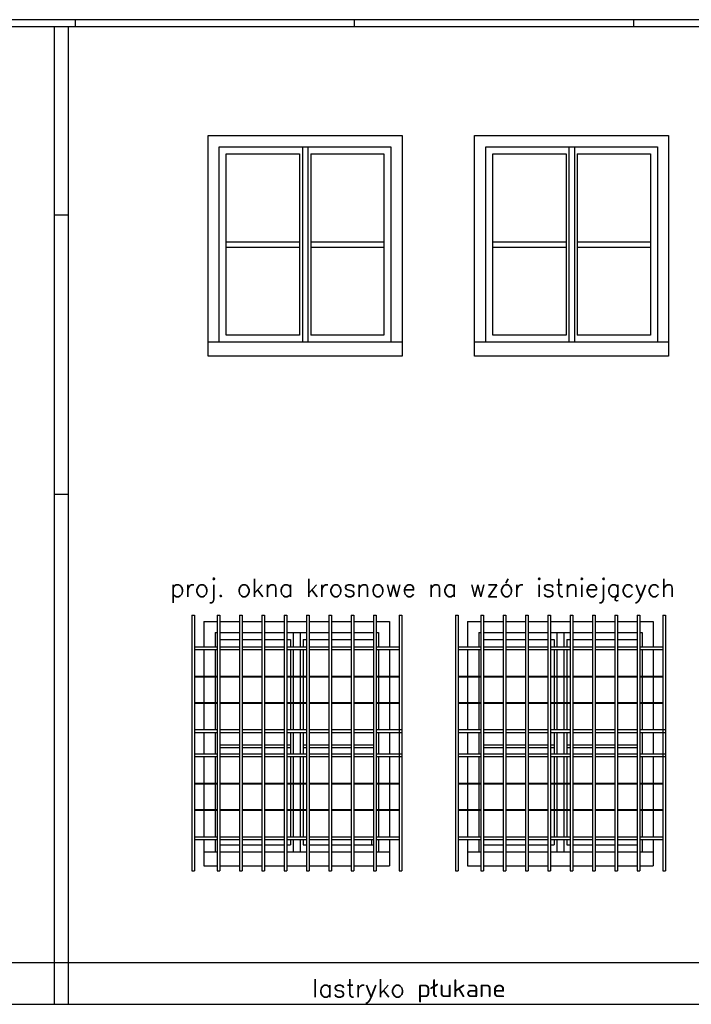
# Model space of a CAD drawing. Header units: millimetres. Extents: x 11979 to 23691, y 12825 to 41978.
# Tile 48 of 256: x 20392 to 20874, y 19459 to 20164. Entities that reach past the tile are written whole.
import ezdxf
from ezdxf.enums import TextEntityAlignment as Align

# ---------------------------------------------------------------- set-up
doc = ezdxf.new("R2010")
doc.units = ezdxf.units.MM
for name, color, linetype in [('-LI-WIDOK', 2, 'Continuous'), ('-TABELKA', 2, 'Continuous'), ('PROJEKTOWANE', 5, 'Continuous')]:
    doc.layers.add(name, color=color, linetype=linetype)
doc.styles.add('SIMPLEX', font='simplex')

msp = doc.modelspace()

# ---------------------------------------------------------------- linework, layer by layer
at = {"layer": '-LI-WIDOK'}
for p, q in [((20527.33, 20080.82), (20666.33, 20080.82)), ((20527.33, 19922.82), (20527.33, 20080.82)), ((20666.33, 20080.82), (20666.33, 19922.82)), ((20718.33, 20080.82), (20857.33, 20080.82)), ((20718.33, 19922.82), (20718.33, 20080.82)), ((20857.33, 20080.82), (20857.33, 19922.82)), ((20535.33, 20072.82), (20658.33, 20072.82)), ((20535.33, 19932.82), (20535.33, 20072.82)), ((20658.33, 20072.82), (20658.33, 19932.82)), ((20726.33, 20072.82), (20849.33, 20072.82)), ((20726.33, 19932.82), (20726.33, 20072.82)), ((20849.33, 20072.82), (20849.33, 19932.82)), ((20666.33, 19932.82), (20527.33, 19932.82)), ((20857.33, 19932.82), (20718.33, 19932.82)), ((20666.33, 19922.82), (20527.33, 19922.82)), ((20857.33, 19922.82), (20718.33, 19922.82)), ((20524.33, 19732.81), (20533.76, 19732.81)), ((20524.33, 19732.81), (20524.33, 19714.7)), ((20535.76, 19732.81), (20549.76, 19732.81)), ((20551.76, 19732.81), (20565.76, 19732.81)), ((20567.76, 19732.81), (20581.76, 19732.81)), ((20583.76, 19732.81), (20597.76, 19732.81)), ((20599.76, 19732.81), (20613.76, 19732.81)), ((20615.76, 19732.81), (20629.76, 19732.81)), ((20631.76, 19732.81), (20645.76, 19732.81)), ((20647.76, 19732.81), (20657.33, 19732.81)), ((20657.33, 19732.81), (20657.33, 19714.7)), ((20713.33, 19732.81), (20722.76, 19732.81)), ((20713.33, 19732.81), (20713.33, 19714.7)), ((20724.76, 19732.81), (20738.76, 19732.81)), ((20740.76, 19732.81), (20754.76, 19732.81)), ((20756.76, 19732.81), (20770.76, 19732.81)), ((20772.76, 19732.81), (20786.76, 19732.81)), ((20788.76, 19732.81), (20802.76, 19732.81)), ((20804.76, 19732.81), (20818.76, 19732.81)), ((20820.76, 19732.81), (20834.76, 19732.81)), ((20836.76, 19732.81), (20846.33, 19732.81)), ((20846.33, 19732.81), (20846.33, 19714.7)), ((20532.33, 19724.81), (20533.76, 19724.81)), ((20532.33, 19724.81), (20532.33, 19714.7)), ((20535.76, 19724.81), (20549.76, 19724.81)), ((20551.76, 19724.81), (20565.76, 19724.81)), ((20567.76, 19724.81), (20581.76, 19724.81)), ((20583.76, 19724.81), (20597.76, 19724.81)), ((20599.76, 19724.81), (20613.76, 19724.81)), ((20615.76, 19724.81), (20629.76, 19724.81)), ((20631.76, 19724.81), (20645.76, 19724.81)), ((20647.76, 19724.81), (20649.33, 19724.81)), ((20649.33, 19724.81), (20649.33, 19714.7)), ((20721.33, 19724.81), (20722.76, 19724.81)), ((20721.33, 19724.81), (20721.33, 19714.7)), ((20724.76, 19724.81), (20738.76, 19724.81)), ((20740.76, 19724.81), (20754.76, 19724.81)), ((20756.76, 19724.81), (20770.76, 19724.81)), ((20772.76, 19724.81), (20786.76, 19724.81)), ((20788.76, 19724.81), (20802.76, 19724.81)), ((20804.76, 19724.81), (20818.76, 19724.81)), ((20820.76, 19724.81), (20834.76, 19724.81)), ((20836.76, 19724.81), (20838.33, 19724.81)), ((20838.33, 19724.81), (20838.33, 19714.7)), ((20524.33, 19712.7), (20524.33, 19693.7)), ((20532.33, 19712.7), (20532.33, 19693.7)), ((20649.33, 19712.7), (20649.33, 19693.7)), ((20657.33, 19712.7), (20657.33, 19693.7)), ((20713.33, 19712.7), (20713.33, 19693.7)), ((20721.33, 19712.7), (20721.33, 19693.7)), ((20838.33, 19712.7), (20838.33, 19693.7)), ((20846.33, 19712.7), (20846.33, 19693.7)), ((20524.33, 19693.2), (20524.33, 19674.85)), ((20532.33, 19693.2), (20532.33, 19674.85)), ((20649.33, 19693.2), (20649.33, 19674.85)), ((20657.33, 19693.2), (20657.33, 19674.85)), ((20713.33, 19693.2), (20713.33, 19674.85)), ((20721.33, 19693.2), (20721.33, 19674.85)), ((20838.33, 19693.2), (20838.33, 19674.85)), ((20846.33, 19693.2), (20846.33, 19674.85)), ((20524.33, 19674.35), (20524.33, 19655.35)), ((20532.33, 19674.35), (20532.33, 19655.35)), ((20649.33, 19674.35), (20649.33, 19655.35)), ((20657.33, 19674.35), (20657.33, 19655.35)), ((20713.33, 19674.35), (20713.33, 19655.35)), ((20721.33, 19674.35), (20721.33, 19655.35)), ((20838.33, 19674.35), (20838.33, 19655.35)), ((20846.33, 19674.35), (20846.33, 19655.35)), ((20524.33, 19653.35), (20524.33, 19638)), ((20532.33, 19653.35), (20532.33, 19638)), ((20649.33, 19653.35), (20649.33, 19638)), ((20657.33, 19653.35), (20657.33, 19638)), ((20713.33, 19653.35), (20713.33, 19638)), ((20721.33, 19653.35), (20721.33, 19638)), ((20838.33, 19653.35), (20838.33, 19638)), ((20846.33, 19653.35), (20846.33, 19638)), ((20524.33, 19636), (20524.33, 19617)), ((20532.33, 19636), (20532.33, 19617)), ((20649.33, 19636), (20649.33, 19617)), ((20657.33, 19636), (20657.33, 19617)), ((20713.33, 19636), (20713.33, 19617)), ((20721.33, 19636), (20721.33, 19617)), ((20838.33, 19636), (20838.33, 19617)), ((20846.33, 19636), (20846.33, 19617)), ((20524.33, 19616.5), (20524.33, 19598.15)), ((20532.33, 19616.5), (20532.33, 19598.15)), ((20649.33, 19616.5), (20649.33, 19598.15)), ((20657.33, 19616.5), (20657.33, 19598.15)), ((20713.33, 19616.5), (20713.33, 19598.15)), ((20721.33, 19616.5), (20721.33, 19598.15)), ((20838.33, 19616.5), (20838.33, 19598.15)), ((20846.33, 19616.5), (20846.33, 19598.15)), ((20524.33, 19597.65), (20524.33, 19578.65)), ((20532.33, 19597.65), (20532.33, 19578.65)), ((20649.33, 19597.65), (20649.33, 19578.65)), ((20657.33, 19597.65), (20657.33, 19578.65)), ((20713.33, 19597.65), (20713.33, 19578.65)), ((20721.33, 19597.65), (20721.33, 19578.65)), ((20838.33, 19597.65), (20838.33, 19578.65)), ((20846.33, 19597.65), (20846.33, 19578.65)), ((20524.33, 19576.65), (20524.33, 19567.81)), ((20532.33, 19576.65), (20532.33, 19567.81)), ((20644.33, 19576.65), (20644.33, 19572.81)), ((20649.33, 19576.65), (20649.33, 19567.81)), ((20657.33, 19576.65), (20657.33, 19567.81)), ((20713.33, 19576.65), (20713.33, 19567.81)), ((20721.33, 19576.65), (20721.33, 19567.81)), ((20838.33, 19576.65), (20838.33, 19567.81)), ((20846.33, 19576.65), (20846.33, 19567.81)), ((20524.33, 19567.81), (20533.76, 19567.81)), ((20524.33, 19567.81), (20524.33, 19557.81)), ((20535.76, 19567.81), (20549.76, 19567.81)), ((20551.76, 19567.81), (20565.76, 19567.81)), ((20567.76, 19567.81), (20581.76, 19567.81)), ((20583.76, 19567.81), (20597.76, 19567.81)), ((20599.76, 19567.81), (20613.76, 19567.81)), ((20615.76, 19567.81), (20629.76, 19567.81)), ((20631.76, 19567.81), (20645.76, 19567.81)), ((20647.76, 19567.81), (20657.33, 19567.81)), ((20657.33, 19567.81), (20657.33, 19557.81)), ((20713.33, 19567.81), (20722.76, 19567.81)), ((20713.33, 19567.81), (20713.33, 19557.81)), ((20724.76, 19567.81), (20738.76, 19567.81)), ((20740.76, 19567.81), (20754.76, 19567.81)), ((20756.76, 19567.81), (20770.76, 19567.81)), ((20772.76, 19567.81), (20786.76, 19567.81)), ((20788.76, 19567.81), (20802.76, 19567.81)), ((20804.76, 19567.81), (20818.76, 19567.81)), ((20820.76, 19567.81), (20834.76, 19567.81)), ((20836.76, 19567.81), (20846.33, 19567.81)), ((20846.33, 19567.81), (20846.33, 19557.81)), ((20524.33, 19557.81), (20533.76, 19557.81)), ((20535.76, 19557.81), (20549.76, 19557.81)), ((20551.76, 19557.81), (20565.76, 19557.81)), ((20567.76, 19557.81), (20581.76, 19557.81)), ((20583.76, 19557.81), (20597.76, 19557.81)), ((20599.76, 19557.81), (20613.76, 19557.81)), ((20615.76, 19557.81), (20629.76, 19557.81)), ((20631.76, 19557.81), (20645.76, 19557.81)), ((20647.76, 19557.81), (20657.33, 19557.81)), ((20713.33, 19557.81), (20722.76, 19557.81)), ((20724.76, 19557.81), (20738.76, 19557.81)), ((20740.76, 19557.81), (20754.76, 19557.81)), ((20756.76, 19557.81), (20770.76, 19557.81)), ((20772.76, 19557.81), (20786.76, 19557.81)), ((20788.76, 19557.81), (20802.76, 19557.81)), ((20804.76, 19557.81), (20818.76, 19557.81)), ((20820.76, 19557.81), (20834.76, 19557.81)), ((20836.76, 19557.81), (20846.33, 19557.81)), ((20382.33, 19488.59), (20960.33, 19488.59)), ((20382.33, 19458.59), (22082.33, 19458.59))]:
    msp.add_line(p, q, dxfattribs=at)
at = {"layer": '-TABELKA'}
for p, q in [((20515.51, 19737.27), (20515.51, 19554.08)), ((20515.51, 19737.27), (20517.51, 19737.27)), ((20517.51, 19737.27), (20517.51, 19554.08)), ((20533.76, 19737.27), (20533.76, 19554.08)), ((20533.76, 19737.27), (20535.76, 19737.27)), ((20535.76, 19737.27), (20535.76, 19554.08)), ((20549.76, 19737.27), (20549.76, 19554.08)), ((20549.76, 19737.27), (20551.76, 19737.27)), ((20551.76, 19737.27), (20551.76, 19554.08)), ((20565.76, 19737.27), (20565.76, 19554.08)), ((20565.76, 19737.27), (20567.76, 19737.27)), ((20567.76, 19737.27), (20567.76, 19554.08)), ((20581.76, 19737.27), (20581.76, 19554.08)), ((20581.76, 19737.27), (20583.76, 19737.27)), ((20583.76, 19737.27), (20583.76, 19554.08)), ((20583.76, 19737.27), (20583.76, 19554.08)), ((20597.76, 19737.27), (20597.76, 19554.08)), ((20597.76, 19737.27), (20599.76, 19737.27)), ((20599.76, 19737.27), (20599.76, 19554.08)), ((20613.76, 19737.27), (20613.76, 19554.08)), ((20613.76, 19737.27), (20615.76, 19737.27)), ((20615.76, 19737.27), (20615.76, 19554.08)), ((20629.76, 19737.27), (20629.76, 19554.08)), ((20629.76, 19737.27), (20631.76, 19737.27)), ((20631.76, 19737.27), (20631.76, 19554.08)), ((20645.76, 19737.27), (20645.76, 19554.08)), ((20645.76, 19737.27), (20647.76, 19737.27)), ((20647.76, 19737.27), (20647.76, 19554.08)), ((20664.16, 19737.27), (20664.16, 19554.08)), ((20664.16, 19737.27), (20666.16, 19737.27)), ((20666.16, 19737.27), (20666.16, 19554.08)), ((20704.51, 19737.27), (20704.51, 19554.08)), ((20704.51, 19737.27), (20706.51, 19737.27)), ((20706.51, 19737.27), (20706.51, 19554.08)), ((20722.76, 19737.27), (20722.76, 19554.08)), ((20722.76, 19737.27), (20724.76, 19737.27)), ((20724.76, 19737.27), (20724.76, 19554.08)), ((20738.76, 19737.27), (20738.76, 19554.08)), ((20738.76, 19737.27), (20740.76, 19737.27)), ((20740.76, 19737.27), (20740.76, 19554.08)), ((20754.76, 19737.27), (20754.76, 19554.08)), ((20754.76, 19737.27), (20756.76, 19737.27)), ((20756.76, 19737.27), (20756.76, 19554.08)), ((20770.76, 19737.27), (20770.76, 19554.08)), ((20770.76, 19737.27), (20772.76, 19737.27)), ((20772.76, 19737.27), (20772.76, 19554.08)), ((20772.76, 19737.27), (20772.76, 19554.08)), ((20786.76, 19737.27), (20786.76, 19554.08)), ((20786.76, 19737.27), (20788.76, 19737.27)), ((20788.76, 19737.27), (20788.76, 19554.08)), ((20802.76, 19737.27), (20802.76, 19554.08)), ((20802.76, 19737.27), (20804.76, 19737.27)), ((20804.76, 19737.27), (20804.76, 19554.08)), ((20818.76, 19737.27), (20818.76, 19554.08)), ((20818.76, 19737.27), (20820.76, 19737.27)), ((20820.76, 19737.27), (20820.76, 19554.08)), ((20834.76, 19737.27), (20834.76, 19554.08)), ((20834.76, 19737.27), (20836.76, 19737.27)), ((20836.76, 19737.27), (20836.76, 19554.08)), ((20853.16, 19737.27), (20853.16, 19554.08)), ((20853.16, 19737.27), (20855.16, 19737.27)), ((20855.16, 19737.27), (20855.16, 19554.08)), ((20517.51, 19714.7), (20533.76, 19714.7)), ((20517.51, 19712.7), (20533.76, 19712.7)), ((20535.76, 19714.7), (20549.76, 19714.7)), ((20535.76, 19712.7), (20549.76, 19712.7)), ((20551.76, 19714.7), (20565.76, 19714.7)), ((20551.76, 19712.7), (20565.76, 19712.7)), ((20567.76, 19714.7), (20581.76, 19714.7)), ((20567.76, 19712.7), (20581.76, 19712.7)), ((20583.76, 19714.7), (20597.76, 19714.7)), ((20583.76, 19712.7), (20597.76, 19712.7)), ((20599.76, 19714.7), (20613.76, 19714.7)), ((20599.76, 19712.7), (20613.76, 19712.7)), ((20615.76, 19714.7), (20629.76, 19714.7)), ((20615.76, 19712.7), (20629.76, 19712.7)), ((20631.76, 19714.7), (20645.76, 19714.7)), ((20631.76, 19712.7), (20645.76, 19712.7)), ((20647.76, 19714.7), (20664.16, 19714.7)), ((20647.76, 19712.7), (20664.16, 19712.7)), ((20706.51, 19714.7), (20722.76, 19714.7)), ((20706.51, 19712.7), (20722.76, 19712.7)), ((20724.76, 19714.7), (20738.76, 19714.7)), ((20724.76, 19712.7), (20738.76, 19712.7)), ((20740.76, 19714.7), (20754.76, 19714.7)), ((20740.76, 19712.7), (20754.76, 19712.7)), ((20756.76, 19714.7), (20770.76, 19714.7)), ((20756.76, 19712.7), (20770.76, 19712.7)), ((20772.76, 19714.7), (20786.76, 19714.7)), ((20772.76, 19712.7), (20786.76, 19712.7)), ((20788.76, 19714.7), (20802.76, 19714.7)), ((20788.76, 19712.7), (20802.76, 19712.7)), ((20804.76, 19714.7), (20818.76, 19714.7)), ((20804.76, 19712.7), (20818.76, 19712.7)), ((20820.76, 19714.7), (20834.76, 19714.7)), ((20820.76, 19712.7), (20834.76, 19712.7)), ((20836.76, 19714.7), (20853.16, 19714.7)), ((20836.76, 19712.7), (20853.16, 19712.7)), ((20517.51, 19693.7), (20533.76, 19693.7)), ((20517.51, 19693.2), (20533.76, 19693.2)), ((20535.76, 19693.7), (20549.76, 19693.7)), ((20535.76, 19693.2), (20549.76, 19693.2)), ((20551.76, 19693.7), (20565.76, 19693.7)), ((20551.76, 19693.2), (20565.76, 19693.2)), ((20567.76, 19693.7), (20581.76, 19693.7)), ((20567.76, 19693.2), (20581.76, 19693.2)), ((20583.76, 19693.7), (20597.76, 19693.7)), ((20583.76, 19693.2), (20597.76, 19693.2)), ((20599.76, 19693.7), (20613.76, 19693.7)), ((20599.76, 19693.2), (20613.76, 19693.2)), ((20615.76, 19693.7), (20629.76, 19693.7)), ((20615.76, 19693.2), (20629.76, 19693.2)), ((20631.76, 19693.7), (20645.76, 19693.7)), ((20631.76, 19693.2), (20645.76, 19693.2)), ((20647.76, 19693.7), (20664.16, 19693.7)), ((20647.76, 19693.2), (20664.16, 19693.2)), ((20706.51, 19693.7), (20722.76, 19693.7)), ((20706.51, 19693.2), (20722.76, 19693.2)), ((20724.76, 19693.7), (20738.76, 19693.7)), ((20724.76, 19693.2), (20738.76, 19693.2)), ((20740.76, 19693.7), (20754.76, 19693.7)), ((20740.76, 19693.2), (20754.76, 19693.2)), ((20756.76, 19693.7), (20770.76, 19693.7)), ((20756.76, 19693.2), (20770.76, 19693.2)), ((20772.76, 19693.7), (20786.76, 19693.7)), ((20772.76, 19693.2), (20786.76, 19693.2)), ((20788.76, 19693.7), (20802.76, 19693.7)), ((20788.76, 19693.2), (20802.76, 19693.2)), ((20804.76, 19693.7), (20818.76, 19693.7)), ((20804.76, 19693.2), (20818.76, 19693.2)), ((20820.76, 19693.7), (20834.76, 19693.7)), ((20820.76, 19693.2), (20834.76, 19693.2)), ((20836.76, 19693.7), (20853.16, 19693.7)), ((20836.76, 19693.2), (20853.16, 19693.2)), ((20517.51, 19674.85), (20533.76, 19674.85)), ((20517.51, 19674.35), (20533.76, 19674.35)), ((20535.76, 19674.85), (20549.76, 19674.85)), ((20535.76, 19674.35), (20549.76, 19674.35)), ((20551.76, 19674.85), (20565.76, 19674.85)), ((20551.76, 19674.35), (20565.76, 19674.35)), ((20567.76, 19674.85), (20581.76, 19674.85)), ((20567.76, 19674.35), (20581.76, 19674.35)), ((20583.76, 19674.85), (20597.76, 19674.85)), ((20583.76, 19674.35), (20597.76, 19674.35)), ((20599.76, 19674.85), (20613.76, 19674.85)), ((20599.76, 19674.35), (20613.76, 19674.35)), ((20615.76, 19674.85), (20629.76, 19674.85)), ((20615.76, 19674.35), (20629.76, 19674.35)), ((20631.76, 19674.85), (20645.76, 19674.85)), ((20631.76, 19674.35), (20645.76, 19674.35)), ((20647.76, 19674.85), (20664.16, 19674.85)), ((20647.76, 19674.35), (20664.16, 19674.35)), ((20706.51, 19674.85), (20722.76, 19674.85)), ((20706.51, 19674.35), (20722.76, 19674.35)), ((20724.76, 19674.85), (20738.76, 19674.85)), ((20724.76, 19674.35), (20738.76, 19674.35)), ((20740.76, 19674.85), (20754.76, 19674.85)), ((20740.76, 19674.35), (20754.76, 19674.35)), ((20756.76, 19674.85), (20770.76, 19674.85)), ((20756.76, 19674.35), (20770.76, 19674.35)), ((20772.76, 19674.85), (20786.76, 19674.85)), ((20772.76, 19674.35), (20786.76, 19674.35)), ((20788.76, 19674.85), (20802.76, 19674.85)), ((20788.76, 19674.35), (20802.76, 19674.35)), ((20804.76, 19674.85), (20818.76, 19674.85)), ((20804.76, 19674.35), (20818.76, 19674.35)), ((20820.76, 19674.85), (20834.76, 19674.85)), ((20820.76, 19674.35), (20834.76, 19674.35)), ((20836.76, 19674.85), (20853.16, 19674.85)), ((20836.76, 19674.35), (20853.16, 19674.35)), ((20517.51, 19655.35), (20533.76, 19655.35)), ((20535.76, 19655.35), (20549.76, 19655.35)), ((20551.76, 19655.35), (20565.76, 19655.35)), ((20567.76, 19655.35), (20581.76, 19655.35)), ((20583.76, 19655.35), (20597.76, 19655.35)), ((20599.76, 19655.35), (20613.76, 19655.35)), ((20615.76, 19655.35), (20629.76, 19655.35)), ((20631.76, 19655.35), (20645.76, 19655.35)), ((20647.76, 19655.35), (20666.16, 19655.35)), ((20706.51, 19655.35), (20722.76, 19655.35)), ((20724.76, 19655.35), (20738.76, 19655.35)), ((20740.76, 19655.35), (20754.76, 19655.35)), ((20756.76, 19655.35), (20770.76, 19655.35)), ((20772.76, 19655.35), (20786.76, 19655.35)), ((20788.76, 19655.35), (20802.76, 19655.35)), ((20804.76, 19655.35), (20818.76, 19655.35)), ((20820.76, 19655.35), (20834.76, 19655.35)), ((20836.76, 19655.35), (20855.16, 19655.35)), ((20517.51, 19653.35), (20533.76, 19653.35)), ((20535.76, 19653.35), (20549.76, 19653.35)), ((20551.76, 19653.35), (20565.76, 19653.35)), ((20567.76, 19653.35), (20581.76, 19653.35)), ((20583.76, 19653.35), (20597.76, 19653.35)), ((20599.76, 19653.35), (20613.76, 19653.35)), ((20615.76, 19653.35), (20629.76, 19653.35)), ((20631.76, 19653.35), (20645.76, 19653.35)), ((20647.76, 19653.35), (20666.16, 19653.35)), ((20706.51, 19653.35), (20722.76, 19653.35)), ((20724.76, 19653.35), (20738.76, 19653.35)), ((20740.76, 19653.35), (20754.76, 19653.35)), ((20756.76, 19653.35), (20770.76, 19653.35)), ((20772.76, 19653.35), (20786.76, 19653.35)), ((20788.76, 19653.35), (20802.76, 19653.35)), ((20804.76, 19653.35), (20818.76, 19653.35)), ((20820.76, 19653.35), (20834.76, 19653.35)), ((20836.76, 19653.35), (20855.16, 19653.35)), ((20517.51, 19638), (20533.83, 19638)), ((20517.51, 19636), (20533.76, 19636)), ((20535.76, 19638), (20549.76, 19638)), ((20535.76, 19636), (20549.76, 19636)), ((20551.76, 19638), (20565.76, 19638)), ((20551.76, 19636), (20565.76, 19636)), ((20567.76, 19638), (20581.76, 19638)), ((20567.76, 19636), (20581.76, 19636)), ((20583.76, 19638), (20597.76, 19638)), ((20583.76, 19636), (20597.76, 19636)), ((20599.76, 19638), (20613.76, 19638)), ((20599.76, 19636), (20613.76, 19636)), ((20615.76, 19638), (20629.76, 19638)), ((20615.76, 19636), (20629.76, 19636)), ((20631.76, 19638), (20645.76, 19638)), ((20631.76, 19636), (20645.76, 19636)), ((20647.51, 19638), (20666.16, 19638)), ((20647.51, 19636), (20666.16, 19636)), ((20706.51, 19638), (20722.83, 19638)), ((20706.51, 19636), (20722.76, 19636)), ((20724.76, 19638), (20738.76, 19638)), ((20724.76, 19636), (20738.76, 19636)), ((20740.76, 19638), (20754.76, 19638)), ((20740.76, 19636), (20754.76, 19636)), ((20756.76, 19638), (20770.76, 19638)), ((20756.76, 19636), (20770.76, 19636)), ((20772.76, 19638), (20786.76, 19638)), ((20772.76, 19636), (20786.76, 19636)), ((20788.76, 19638), (20802.76, 19638)), ((20788.76, 19636), (20802.76, 19636)), ((20804.76, 19638), (20818.76, 19638)), ((20804.76, 19636), (20818.76, 19636)), ((20820.76, 19638), (20834.76, 19638)), ((20820.76, 19636), (20834.76, 19636)), ((20836.51, 19638), (20855.16, 19638)), ((20836.51, 19636), (20855.16, 19636)), ((20517.51, 19617), (20533.76, 19617)), ((20517.51, 19616.5), (20533.76, 19616.5)), ((20535.76, 19617), (20549.76, 19617)), ((20535.76, 19616.5), (20549.76, 19616.5)), ((20551.76, 19617), (20565.76, 19617)), ((20551.76, 19616.5), (20565.76, 19616.5)), ((20567.76, 19617), (20581.76, 19617)), ((20567.76, 19616.5), (20581.76, 19616.5)), ((20583.76, 19617), (20597.76, 19617)), ((20583.76, 19616.5), (20597.76, 19616.5)), ((20599.76, 19617), (20613.76, 19617)), ((20599.76, 19616.5), (20613.76, 19616.5)), ((20615.76, 19617), (20629.76, 19617)), ((20615.76, 19616.5), (20629.76, 19616.5)), ((20631.76, 19617), (20645.76, 19617)), ((20631.76, 19616.5), (20645.76, 19616.5)), ((20647.76, 19617), (20664.16, 19617)), ((20647.76, 19616.5), (20664.16, 19616.5)), ((20706.51, 19617), (20722.76, 19617)), ((20706.51, 19616.5), (20722.76, 19616.5)), ((20724.76, 19617), (20738.76, 19617)), ((20724.76, 19616.5), (20738.76, 19616.5)), ((20740.76, 19617), (20754.76, 19617)), ((20740.76, 19616.5), (20754.76, 19616.5)), ((20756.76, 19617), (20770.76, 19617)), ((20756.76, 19616.5), (20770.76, 19616.5)), ((20772.76, 19617), (20786.76, 19617)), ((20772.76, 19616.5), (20786.76, 19616.5)), ((20788.76, 19617), (20802.76, 19617)), ((20788.76, 19616.5), (20802.76, 19616.5)), ((20804.76, 19617), (20818.76, 19617)), ((20804.76, 19616.5), (20818.76, 19616.5)), ((20820.76, 19617), (20834.76, 19617)), ((20820.76, 19616.5), (20834.76, 19616.5)), ((20836.76, 19617), (20853.16, 19617)), ((20836.76, 19616.5), (20853.16, 19616.5)), ((20517.51, 19598.15), (20533.76, 19598.15)), ((20517.51, 19597.65), (20533.76, 19597.65)), ((20535.76, 19598.15), (20549.76, 19598.15)), ((20535.76, 19597.65), (20549.76, 19597.65)), ((20551.76, 19598.15), (20565.76, 19598.15)), ((20551.76, 19597.65), (20565.76, 19597.65)), ((20567.76, 19598.15), (20581.76, 19598.15)), ((20567.76, 19597.65), (20581.76, 19597.65)), ((20583.76, 19598.15), (20597.76, 19598.15)), ((20583.76, 19597.65), (20597.76, 19597.65)), ((20599.76, 19598.15), (20613.76, 19598.15)), ((20599.76, 19597.65), (20613.76, 19597.65)), ((20615.76, 19598.15), (20629.76, 19598.15)), ((20615.76, 19597.65), (20629.76, 19597.65)), ((20631.76, 19598.15), (20645.76, 19598.15)), ((20631.76, 19597.65), (20645.76, 19597.65)), ((20647.76, 19598.15), (20664.16, 19598.15)), ((20647.76, 19597.65), (20664.16, 19597.65)), ((20706.51, 19598.15), (20722.76, 19598.15)), ((20706.51, 19597.65), (20722.76, 19597.65)), ((20724.76, 19598.15), (20738.76, 19598.15)), ((20724.76, 19597.65), (20738.76, 19597.65)), ((20740.76, 19598.15), (20754.76, 19598.15)), ((20740.76, 19597.65), (20754.76, 19597.65)), ((20756.76, 19598.15), (20770.76, 19598.15)), ((20756.76, 19597.65), (20770.76, 19597.65)), ((20772.76, 19598.15), (20786.76, 19598.15)), ((20772.76, 19597.65), (20786.76, 19597.65)), ((20788.76, 19598.15), (20802.76, 19598.15)), ((20788.76, 19597.65), (20802.76, 19597.65)), ((20804.76, 19598.15), (20818.76, 19598.15)), ((20804.76, 19597.65), (20818.76, 19597.65)), ((20820.76, 19598.15), (20834.76, 19598.15)), ((20820.76, 19597.65), (20834.76, 19597.65)), ((20836.76, 19598.15), (20853.16, 19598.15)), ((20836.76, 19597.65), (20853.16, 19597.65)), ((20517.51, 19578.65), (20533.76, 19578.65)), ((20535.76, 19578.65), (20549.76, 19578.65)), ((20551.76, 19578.65), (20565.76, 19578.65)), ((20567.76, 19578.65), (20581.76, 19578.65)), ((20583.76, 19578.65), (20597.76, 19578.65)), ((20599.76, 19578.65), (20613.76, 19578.65)), ((20615.76, 19578.65), (20629.76, 19578.65)), ((20631.76, 19578.65), (20645.76, 19578.65)), ((20647.83, 19578.65), (20664.16, 19578.65)), ((20706.51, 19578.65), (20722.76, 19578.65)), ((20724.76, 19578.65), (20738.76, 19578.65)), ((20740.76, 19578.65), (20754.76, 19578.65)), ((20756.76, 19578.65), (20770.76, 19578.65)), ((20772.76, 19578.65), (20786.76, 19578.65)), ((20788.76, 19578.65), (20802.76, 19578.65)), ((20804.76, 19578.65), (20818.76, 19578.65)), ((20820.76, 19578.65), (20834.76, 19578.65)), ((20836.83, 19578.65), (20853.16, 19578.65)), ((20517.51, 19576.65), (20533.76, 19576.65)), ((20535.76, 19576.65), (20549.76, 19576.65)), ((20551.76, 19576.65), (20565.76, 19576.65)), ((20567.76, 19576.65), (20581.76, 19576.65)), ((20583.76, 19576.65), (20597.76, 19576.65)), ((20599.76, 19576.65), (20613.76, 19576.65)), ((20615.76, 19576.65), (20629.76, 19576.65)), ((20631.76, 19576.65), (20645.76, 19576.65)), ((20647.76, 19576.65), (20664.16, 19576.65)), ((20706.51, 19576.65), (20722.76, 19576.65)), ((20724.76, 19576.65), (20738.76, 19576.65)), ((20740.76, 19576.65), (20754.76, 19576.65)), ((20756.76, 19576.65), (20770.76, 19576.65)), ((20772.76, 19576.65), (20786.76, 19576.65)), ((20788.76, 19576.65), (20802.76, 19576.65)), ((20804.76, 19576.65), (20818.76, 19576.65)), ((20820.76, 19576.65), (20834.76, 19576.65)), ((20836.76, 19576.65), (20853.16, 19576.65)), ((20515.51, 19554.08), (20517.51, 19554.08)), ((20533.76, 19554.08), (20535.76, 19554.08)), ((20549.76, 19554.08), (20551.76, 19554.08)), ((20565.76, 19554.08), (20567.76, 19554.08)), ((20581.76, 19554.08), (20583.76, 19554.08)), ((20597.76, 19554.08), (20599.76, 19554.08)), ((20613.76, 19554.08), (20615.76, 19554.08)), ((20629.76, 19554.08), (20631.76, 19554.08)), ((20645.76, 19554.08), (20647.76, 19554.08)), ((20664.16, 19554.08), (20666.16, 19554.08)), ((20704.51, 19554.08), (20706.51, 19554.08)), ((20722.76, 19554.08), (20724.76, 19554.08)), ((20738.76, 19554.08), (20740.76, 19554.08)), ((20754.76, 19554.08), (20756.76, 19554.08)), ((20770.76, 19554.08), (20772.76, 19554.08)), ((20786.76, 19554.08), (20788.76, 19554.08)), ((20802.76, 19554.08), (20804.76, 19554.08)), ((20818.76, 19554.08), (20820.76, 19554.08)), ((20834.76, 19554.08), (20836.76, 19554.08)), ((20853.16, 19554.08), (20855.16, 19554.08))]:
    msp.add_line(p, q, dxfattribs=at)
at = {"layer": 'PROJEKTOWANE'}
for p, q in [((22087.33, 20163.82), (20377.33, 20163.82)), ((20432.33, 20158.82), (20432.33, 20163.82)), ((20632.33, 20158.82), (20632.33, 20163.82)), ((20832.33, 20158.82), (20832.33, 20163.82)), ((22087.33, 20158.82), (20377.33, 20158.82)), ((20594.83, 20072.82), (20594.83, 20004.82)), ((20598.83, 20072.82), (20598.83, 20004.82)), ((20785.83, 20072.82), (20785.83, 20004.82)), ((20789.83, 20072.82), (20789.83, 20004.82)), ((20540.33, 20067.82), (20592.83, 20067.82)), ((20540.33, 19937.82), (20540.33, 20067.82)), ((20592.83, 20067.82), (20592.83, 20004.82)), ((20600.83, 20067.82), (20653.33, 20067.82)), ((20600.83, 20067.82), (20600.83, 20004.82)), ((20653.33, 20067.82), (20653.33, 19937.82)), ((20731.33, 20067.82), (20783.83, 20067.82)), ((20731.33, 19937.82), (20731.33, 20067.82)), ((20783.83, 20067.82), (20783.83, 20004.82)), ((20791.83, 20067.82), (20844.33, 20067.82)), ((20791.83, 20067.82), (20791.83, 20004.82)), ((20844.33, 20067.82), (20844.33, 19937.82)), ((20427.28, 20023.71), (20417.28, 20023.71)), ((20540.33, 20004.82), (20592.83, 20004.82)), ((20540.33, 20000.82), (20592.83, 20000.82)), ((20592.83, 20004.82), (20592.83, 19937.82)), ((20594.83, 20004.82), (20594.83, 19932.82)), ((20594.83, 20000.82), (20594.83, 19932.82)), ((20598.83, 20004.82), (20598.83, 19932.82)), ((20598.83, 20004.82), (20598.83, 19932.82)), ((20600.83, 20004.82), (20653.33, 20004.82)), ((20600.83, 20004.82), (20600.83, 19937.82)), ((20600.83, 20000.82), (20653.33, 20000.82)), ((20731.33, 20004.82), (20783.83, 20004.82)), ((20731.33, 20000.82), (20783.83, 20000.82)), ((20783.83, 20004.82), (20783.83, 19937.82)), ((20785.83, 20004.82), (20785.83, 19932.82)), ((20785.83, 20000.82), (20785.83, 19932.82)), ((20789.83, 20004.82), (20789.83, 19932.82)), ((20789.83, 20004.82), (20789.83, 19932.82)), ((20791.83, 20004.82), (20844.33, 20004.82)), ((20791.83, 20004.82), (20791.83, 19937.82)), ((20791.83, 20000.82), (20844.33, 20000.82)), ((20592.83, 19937.82), (20540.33, 19937.82)), ((20653.33, 19937.82), (20600.83, 19937.82)), ((20783.83, 19937.82), (20731.33, 19937.82)), ((20844.33, 19937.82), (20791.83, 19937.82)), ((20427.28, 19823.71), (20417.28, 19823.71)), ((20536.08, 19719.81), (20549.76, 19719.81)), ((20551.76, 19719.81), (20565.76, 19719.81)), ((20567.76, 19719.81), (20581.76, 19719.81)), ((20583.76, 19719.81), (20586.33, 19719.81)), ((20586.33, 19719.81), (20586.33, 19714.7)), ((20588.33, 19724.81), (20588.33, 19714.7)), ((20593.33, 19724.81), (20593.33, 19714.7)), ((20595.33, 19719.81), (20597.76, 19719.81)), ((20595.33, 19719.81), (20595.33, 19714.7)), ((20599.76, 19719.81), (20613.76, 19719.81)), ((20615.76, 19719.81), (20629.76, 19719.81)), ((20631.76, 19719.81), (20645.76, 19719.81)), ((20642.01, 19719.81), (20642.26, 19719.81)), ((20725.08, 19719.81), (20738.76, 19719.81)), ((20740.76, 19719.81), (20754.76, 19719.81)), ((20756.76, 19719.81), (20770.76, 19719.81)), ((20772.76, 19719.81), (20775.33, 19719.81)), ((20775.33, 19719.81), (20775.33, 19714.7)), ((20777.33, 19724.81), (20777.33, 19714.7)), ((20782.33, 19724.81), (20782.33, 19714.7)), ((20784.33, 19719.81), (20786.76, 19719.81)), ((20784.33, 19719.81), (20784.33, 19714.7)), ((20788.76, 19719.81), (20802.76, 19719.81)), ((20804.76, 19719.81), (20818.76, 19719.81)), ((20820.76, 19719.81), (20834.76, 19719.81)), ((20831.01, 19719.81), (20831.26, 19719.81)), ((20586.33, 19712.7), (20586.33, 19693.7)), ((20588.33, 19712.7), (20588.33, 19693.7)), ((20593.33, 19712.7), (20593.33, 19693.7)), ((20595.33, 19712.7), (20595.33, 19693.7)), ((20775.33, 19712.7), (20775.33, 19693.7)), ((20777.33, 19712.7), (20777.33, 19693.7)), ((20782.33, 19712.7), (20782.33, 19693.7)), ((20784.33, 19712.7), (20784.33, 19693.7)), ((20586.33, 19693.2), (20586.33, 19674.85)), ((20588.33, 19693.2), (20588.33, 19674.85)), ((20593.33, 19693.2), (20593.33, 19674.85)), ((20595.33, 19693.2), (20595.33, 19674.85)), ((20775.33, 19693.2), (20775.33, 19674.85)), ((20777.33, 19693.2), (20777.33, 19674.85)), ((20782.33, 19693.2), (20782.33, 19674.85)), ((20784.33, 19693.2), (20784.33, 19674.85)), ((20586.33, 19674.35), (20586.33, 19655.35)), ((20588.33, 19674.35), (20588.33, 19655.35)), ((20593.33, 19674.35), (20593.33, 19655.35)), ((20595.33, 19674.35), (20595.33, 19655.35)), ((20775.33, 19674.35), (20775.33, 19655.35)), ((20777.33, 19674.35), (20777.33, 19655.35)), ((20782.33, 19674.35), (20782.33, 19655.35)), ((20784.33, 19674.35), (20784.33, 19655.35)), ((20586.33, 19653.35), (20586.33, 19644.51)), ((20588.33, 19653.35), (20588.33, 19638)), ((20593.33, 19653.35), (20593.33, 19638)), ((20595.33, 19653.35), (20595.33, 19644.51)), ((20775.33, 19653.35), (20775.33, 19644.51)), ((20777.33, 19653.35), (20777.33, 19638)), ((20782.33, 19653.35), (20782.33, 19638)), ((20784.33, 19653.35), (20784.33, 19644.51)), ((20535.83, 19644.51), (20549.51, 19644.51)), ((20535.83, 19642.51), (20549.51, 19642.51)), ((20551.76, 19644.51), (20565.76, 19644.51)), ((20551.76, 19642.51), (20565.76, 19642.51)), ((20567.76, 19644.51), (20581.76, 19644.51)), ((20567.76, 19642.51), (20581.76, 19642.51)), ((20583.76, 19644.51), (20586.33, 19644.51)), ((20583.76, 19642.51), (20586.33, 19642.51)), ((20586.33, 19644.51), (20586.33, 19638)), ((20595.33, 19644.51), (20595.33, 19638)), ((20595.33, 19644.51), (20597.76, 19644.51)), ((20595.33, 19642.51), (20597.76, 19642.51)), ((20599.76, 19644.51), (20613.76, 19644.51)), ((20599.76, 19642.51), (20613.76, 19642.51)), ((20615.76, 19644.51), (20629.76, 19644.51)), ((20615.76, 19642.51), (20629.76, 19642.51)), ((20631.76, 19644.51), (20645.76, 19644.51)), ((20631.76, 19642.51), (20645.76, 19642.51)), ((20724.83, 19644.51), (20738.51, 19644.51)), ((20724.83, 19642.51), (20738.51, 19642.51)), ((20740.76, 19644.51), (20754.76, 19644.51)), ((20740.76, 19642.51), (20754.76, 19642.51)), ((20756.76, 19644.51), (20770.76, 19644.51)), ((20756.76, 19642.51), (20770.76, 19642.51)), ((20772.76, 19644.51), (20775.33, 19644.51)), ((20772.76, 19642.51), (20775.33, 19642.51)), ((20775.33, 19644.51), (20775.33, 19638)), ((20784.33, 19644.51), (20784.33, 19638)), ((20784.33, 19644.51), (20786.76, 19644.51)), ((20784.33, 19642.51), (20786.76, 19642.51)), ((20788.76, 19644.51), (20802.76, 19644.51)), ((20788.76, 19642.51), (20802.76, 19642.51)), ((20804.76, 19644.51), (20818.76, 19644.51)), ((20804.76, 19642.51), (20818.76, 19642.51)), ((20820.76, 19644.51), (20834.76, 19644.51)), ((20820.76, 19642.51), (20834.76, 19642.51)), ((20586.33, 19636), (20586.33, 19617)), ((20588.33, 19636), (20588.33, 19617)), ((20593.33, 19636), (20593.33, 19617)), ((20595.33, 19636), (20595.33, 19617)), ((20775.33, 19636), (20775.33, 19617)), ((20777.33, 19636), (20777.33, 19617)), ((20782.33, 19636), (20782.33, 19617)), ((20784.33, 19636), (20784.33, 19617)), ((20586.33, 19616.5), (20586.33, 19598.15)), ((20588.33, 19616.5), (20588.33, 19598.15)), ((20593.33, 19616.5), (20593.33, 19598.15)), ((20595.33, 19616.5), (20595.33, 19598.15)), ((20775.33, 19616.5), (20775.33, 19598.15)), ((20777.33, 19616.5), (20777.33, 19598.15)), ((20782.33, 19616.5), (20782.33, 19598.15)), ((20784.33, 19616.5), (20784.33, 19598.15)), ((20586.33, 19597.65), (20586.33, 19578.65)), ((20588.33, 19597.65), (20588.33, 19578.65)), ((20593.33, 19597.65), (20593.33, 19578.65)), ((20595.33, 19597.65), (20595.33, 19578.65)), ((20775.33, 19597.65), (20775.33, 19578.65)), ((20777.33, 19597.65), (20777.33, 19578.65)), ((20782.33, 19597.65), (20782.33, 19578.65)), ((20784.33, 19597.65), (20784.33, 19578.65)), ((20535.76, 19572.81), (20549.76, 19572.81)), ((20551.76, 19572.81), (20565.76, 19572.81)), ((20567.76, 19572.81), (20581.76, 19572.81)), ((20583.76, 19572.81), (20586.33, 19572.81)), ((20586.33, 19576.65), (20586.33, 19572.81)), ((20588.33, 19576.65), (20588.33, 19567.81)), ((20593.33, 19576.65), (20593.33, 19567.81)), ((20595.33, 19576.65), (20595.33, 19572.81)), ((20595.33, 19572.81), (20597.76, 19572.81)), ((20599.76, 19572.81), (20613.76, 19572.81)), ((20615.76, 19572.81), (20629.76, 19572.81)), ((20631.76, 19572.81), (20645.76, 19572.81)), ((20724.76, 19572.81), (20738.76, 19572.81)), ((20740.76, 19572.81), (20754.76, 19572.81)), ((20756.76, 19572.81), (20770.76, 19572.81)), ((20772.76, 19572.81), (20775.33, 19572.81)), ((20775.33, 19576.65), (20775.33, 19572.81)), ((20777.33, 19576.65), (20777.33, 19567.81)), ((20782.33, 19576.65), (20782.33, 19567.81)), ((20784.33, 19576.65), (20784.33, 19572.81)), ((20784.33, 19572.81), (20786.76, 19572.81)), ((20788.76, 19572.81), (20802.76, 19572.81)), ((20804.76, 19572.81), (20818.76, 19572.81)), ((20820.76, 19572.81), (20834.76, 19572.81))]:
    msp.add_line(p, q, dxfattribs=at)
for points in [[(20417.28, 19458.59), (20417.28, 20158.82)], [(20427.28, 19458.59), (20427.28, 20158.82)]]:
    msp.add_lwpolyline(points, dxfattribs=at)

# ---------------------------------------------------------------- texts
at = {"layer": 'PROJEKTOWANE', "style": 'SIMPLEX'}
for s, p in [('proj. okna krosnowe na wzór istniejących', (20681.14, 19755.1)), ('lastryko płukane', (20671.33, 19467.99))]:
    msp.add_text(s, height=12.8, dxfattribs=at).set_placement(p, align=Align.MIDDLE)

doc.saveas('drawing.dxf')
